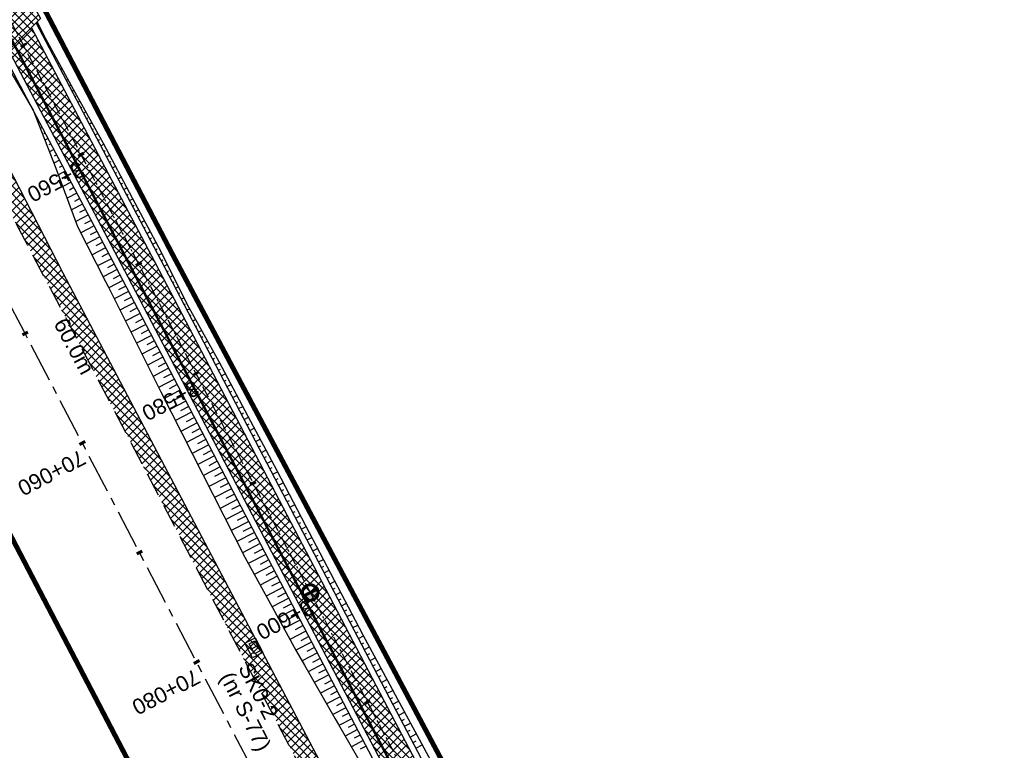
# Model space of a CAD drawing. Header units: metres. Extents: x 7529682 to 7533711, y 5721186 to 5727842.
# Tile 19 of 112: x 7531370 to 7531450, y 5724606 to 5724665. Entities that reach past the tile are written whole.
import ezdxf

# ---------------------------------------------------------------- set-up
doc = ezdxf.new("R2010")
doc.units = ezdxf.units.M
for name, pattern in [('817-dzialki-09-05-04$0$HIDDEN', [0.375, 0.25, -0.125]), ('CENTER', [50.8, 31.75, -6.35, 6.35, -6.35]), ('HIDDEN', [9.525, 6.35, -3.175])]:
    doc.linetypes.add(name, pattern=pattern)
for name, color, linetype in [('C-DROGI-SYTUACJA-ETYKIETY', 7, 'Continuous'), ('D-hatch-pobocza', 131, 'Continuous'), ('D-hatch-zjazdy-BA', 244, 'Continuous'), ('D-pobocza', 7, 'Continuous'), ('D-skarpa', 7, 'Continuous'), ('D-skarpa-kreskowanie', 7, 'Continuous')]:
    doc.layers.add(name, color=color, linetype=linetype)
doc.layers.add('D-hatch-ciag-pieszo-rowerowy', color=7, linetype='Continuous', lineweight=13, true_color=0xff9f80)
doc.layers.add('D-LR-etap-III', color=7, linetype='817-dzialki-09-05-04$0$HIDDEN', lineweight=50, true_color=0xff1aff)
for name, color, linetype, lineweight in [('D-krawędzie', 7, 'Continuous', 30), ('D-obrzeża', 7, 'Continuous', 30), ('D-oś', 10, 'CENTER', 30), ('D-zjazdy', 7, 'Continuous', 30), ('Sieci-T-kanal technologiczny', 4, 'kt kanał technologiczny', 30)]:
    doc.layers.add(name, color=color, linetype=linetype, lineweight=lineweight)
for name, color, linetype, true_color in [('D-opis-KT-dlugosci', 7, 'Continuous', 0xff8000), ('D-opis-KT-studnie', 7, 'Continuous', 0xff8000), ('poprzeczki', 7, 'Continuous', 0x0000c7)]:
    doc.layers.add(name, color=color, linetype=linetype, true_color=true_color)
doc.styles.add('ARIAL', font='arial.ttf', dxfattribs={"height": 1})
doc.styles.get("Standard").update_dxf_attribs({"font": 'arial.ttf'})
doc.linetypes.add('kt kanał technologiczny', pattern='A,1,-0.8,["kt",Standard,S=0.5,R=0,X=-0.7,Y=-0.15],-0.3', length=2.1)
pattern_1 = [(45, (0.88535, 0.46493), (-0.33675960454, 0.33675960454), []), (135, (0.88535, 0.46493), (-0.33675960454, -0.33675960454), [])]

# ---------------------------------------------------------------- blocks, each defined once
blk = doc.blocks.new('AeccTickLine')
at = {"color": 0, "linetype": 'ByBlock', "lineweight": -2}
blk.add_line((0, 1), (0, -1), dxfattribs=at)
blk = doc.blocks.new('kilometraz')
at = {"linetype": 'ByBlock', "lineweight": -2}
blk.add_hatch(color=0, dxfattribs=at).paths.add_polyline_path([(0, -0.28125, 0.41421356), (0.28125, 0, 0.41421356), (0, 0.28125)])
at = {"color": 0, "linetype": 'ByBlock', "lineweight": -2}
blk.add_line((0, 0.28125), (0, -0.28125), dxfattribs=at)
blk.add_circle((0, 0), 0.28125, dxfattribs=at)
blk = doc.blocks.new('SKR2')
at = {"layer": 'Sieci-T-kanal technologiczny', "color": 2, "lineweight": 25}
for points in [[(0.028, -0.188), (0.958, -1.153), (0.282, -1.805), (-0.648, -0.84)], [(-0.038, -0.537), (0.607, -1.206), (0.233, -1.567), (-0.412, -0.898)]]:
    blk.add_lwpolyline(points, close=True, dxfattribs=at)
blk.add_lwpolyline([(-0.09, -1.232), (0.285, -0.872)], dxfattribs=at)

msp = doc.modelspace()

# ---------------------------------------------------------------- hatches: boundary and pattern name
at = {"layer": 'D-hatch-ciag-pieszo-rowerowy'}
h = msp.add_hatch(dxfattribs=at)
h.set_pattern_fill('ANSI37', color=256, scale=0.15, style=0)
h.set_pattern_definition(pattern_1)
h.paths.add_polyline_path([(7531426.003, 5724559.81), (7531399.692, 5724609.942), (7531381.172, 5724645.403), (7531371.149, 5724664.426), (7531369.294, 5724662.583), (7531378.958, 5724644.242), (7531397.477, 5724608.783), (7531423.79, 5724558.646), (7531445.036, 5724518.378), (7531473.71, 5724463.87), (7531482.589, 5724446.952), (7531484.87, 5724447.986), (7531475.922, 5724465.034), (7531447.248, 5724519.543)])
at = {"layer": 'D-hatch-pobocza'}
h = msp.add_hatch(dxfattribs=at)
h.set_pattern_fill('ANSI37', color=256, scale=0.15, style=0)
h.set_pattern_definition([(45, (0, 0), (-0.33675960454, 0.33675960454), []), (135, (0, 0), (-0.33675960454, -0.33675960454), [])])
h.paths.add_polyline_path([(7531410.67, 5724574.2), (7531398.06, 5724598.28), (7531373.71, 5724644.55), (7531366.184, 5724659.134), (7531365.969, 5724658.886), (7531365.498, 5724656.917), (7531373.645, 5724641.454), (7531392.162, 5724605.999), (7531418.48, 5724555.853), (7531439.727, 5724515.582), (7531476.36, 5724446.19), (7531478.829, 5724445.626), (7531467.27, 5724466.87), (7531457.65, 5724485.09), (7531437.94, 5724521.98), (7531423.89, 5724548.61)])
at = {"layer": 'D-hatch-zjazdy-BA'}
h = msp.add_hatch(dxfattribs=at)
h.set_pattern_fill('ANSI37', color=256, scale=0.15, style=0)
h.set_pattern_definition(pattern_1)
h.paths.add_polyline_path([(7531369.294, 5724662.583), (7531371.881, 5724665.153), (7531370.201, 5724668.22), (7531367.377, 5724666.221)])

# ---------------------------------------------------------------- linework, layer by layer
at = {"layer": 'D-krawędzie', "linetype": 'HIDDEN', "ltscale": 0.3, "flags": 128}
msp.add_lwpolyline([(7530572.01, 5726166.06), (7530599.74, 5726113.52), (7530641.555, 5726032.008), (7530660.961, 5725995.07), (7530689.128, 5725941.54), (7530707.336, 5725907.032), (7530725.256, 5725873.093), (7530743.97, 5725837.654), (7530770.527, 5725787.119), (7530787.864, 5725754.267), (7530809.898, 5725712.542), (7530824.739, 5725684.389), (7530840.856, 5725653.693), (7530860.675, 5725616.154), (7530865.283, 5725607.394), (7530878.05, 5725583.08), (7530918.172, 5725507.178), (7530950.163, 5725446.305), (7530993.419, 5725364.265), (7531022.766, 5725308.719), (7531053.81, 5725249.872), (7531081.166, 5725197.875), (7531103.902, 5725154.541), (7531128.123, 5725108.448), (7531149.3, 5725068.25), (7531167.38, 5725033.767), (7531197.165, 5724976.988), (7531228.151, 5724918.034), (7531253.153, 5724870.491), (7531286.796, 5724806.654), (7531306.74, 5724768.665), (7531335.094, 5724714.652), (7531357.319, 5724672.439), (7531373.645, 5724641.454), (7531392.162, 5724605.999), (7531418.48, 5724555.853), (7531439.727, 5724515.582), (7531476.36, 5724446.19), (7531491.8, 5724416.76), (7531531.9, 5724339.933), (7531557.227, 5724291.659), (7531569.852, 5724267.577), (7531591.376, 5724226.548), (7531610.004, 5724191.103), (7531616.883, 5724177.999), (7531629.985, 5724153.025), (7531641.007, 5724132.022), (7531664.906, 5724087.617), (7531677.644, 5724064.786), (7531683.112, 5724054.988), (7531686.753, 5724048.18), (7531695.448, 5724031.697), (7531703.749, 5724015.917), (7531709.214, 5724005.514), (7531719.389, 5723986.147), (7531726.295, 5723973), (7531732.741, 5723960.736), (7531735.13, 5723956.19)], dxfattribs=at)
at = {"layer": 'D-LR-etap-III', "ltscale": 10, "flags": 128}
msp.add_lwpolyline([(7531750.474, 5723895.103, 0.4, 0.4, 0), (7531750.505, 5723895.13, 0.4, 0.4, 0), (7531682.71, 5724022.92, 0.4, 0.4, 0), (7531619.177, 5724147.204, 0.4, 0.4, 0), (7531592.309, 5724198.489, 0.4, 0.4, 0), (7531553.264, 5724272.919, 0.4, 0.4, 0), (7531504.02, 5724366.79, 0.4, 0.4, 0), (7531482.09, 5724407.62, 0.4, 0.4, 0), (7531412.35, 5724541.183, 0.4, 0.4, 0), (7531388.464, 5724586.93, 0.4, 0.4, 0), (7531345.12, 5724669.94, 0.4, 0.4, 0), (7531127.66, 5725081.67, 0.4, 0.4, 0), (7531059.253, 5725211.041, 0.4, 0.4, 0), (7531008.007, 5725307.954, 0.4, 0.4, 0), (7530964.182, 5725390.836, 0.4, 0.4, 0), (7530914.557, 5725484.684, 0.4, 0.4, 0), (7530865.243, 5725577.494, 0.4, 0.4, 0), (7530840.085, 5725624.059, 0.4, 0.4, 0), (7530802.56, 5725694.925, 0.4, 0.4, 0), (7530755.54, 5725787.51, 0.4, 0.4, 0), (7530708.718, 5725876.303, 0.4, 0.4, 0), (7530695.12, 5725902.09, 0.4, 0.4, 0), (7530642.914, 5726001.078, 0.4, 0.4, 0), (7530634.935, 5726016.147, 0.4, 0.4, 0), (7530610.82, 5726061.93, 0.4, 0.4, 0), (7530610.82, 5726061.93, 0.4, 0.4, 0), (7530607.21, 5726063.51, 0.4, 0.4, 0), (7530597.42, 5726080.68, 0.4, 0.4, 0), (7530591.16, 5726088.44, 0.4, 0.4, 0), (7530581.28, 5726107.21, 0.4, 0.4, 0), (7530571.29, 5726130.56, 0.4, 0.4, 0), (7530549.555, 5726171.527, 0.4, 0.4, 0), (7530531.014, 5726206.474, 0.4, 0.4, 0), (7530516.461, 5726236.017, 0.4, 0.4, 0), (7530500.799, 5726266.141, 0.4, 0.4, 0), (7530491.35, 5726283.94, 0.4, 0.4, 0), (7530482.4, 5726303.41, 0.4, 0.4, 0), (7530482.4, 5726303.41, 0.4, 0.4, 0), (7530450.41, 5726357.28, 0.4, 0.4, 0), (7530397.759, 5726458.5, 0.4, 0.4, 0), (7530334.708, 5726583.665, 0.4, 0.4, 0), (7530303.939, 5726645.168, 0.4, 0.4, 0), (7530300.51, 5726651.778, 0.4, 0.4, 0), (7530289.214, 5726671.967, 0.4, 0.4, 0), (7530281.54, 5726685.57, 0.4, 0.4, 0), (7530261.371, 5726724.163, 0.4, 0.4, 0), (7530254.03, 5726738.21, 0.4, 0.4, 0), (7530197.22, 5726845.06, 0.4, 0.4, 0), (7530194.71, 5726849.15, 0.4, 0.4, 0), (7530195.92, 5726850.75, 0.4, 0.4, 0), (7530170.547, 5726892.961, 0.4, 0.4, 0), (7530143.175, 5726945.066, 0.4, 0.4, 0), (7530105.06, 5727018.32, 0.4, 0.4, 0), (7530100.06, 5727027.16, 0.4, 0.4, 0), (7530062.319, 5727099.625, 0.4, 0.4, 0), (7530015.379, 5727189.42, 0.4, 0.4, 0), (7529983.208, 5727250.207, 0.4, 0.4, 0), (7529953.284, 5727306.747, 0.4, 0.4, 0), (7529900.671, 5727406.159, 0.4, 0.4, 0), (7529890.63, 5727425.131, 0.4, 0.4, 0), (7529875.155, 5727454.426, 0.4, 0.4, 0), (7529857.56, 5727487.787, 0.4, 0.4, 0), (7529835.194, 5727530.193, 0.4, 0.4, 0), (7529811.741, 5727574.662, 0.4, 0.4, 0), (7529792.102, 5727611.923, 0.4, 0.4, 0), (7529768.066, 5727657.47, 0.4, 0.4, 0), (7529755.211, 5727682.131, 0.4, 0.4, 0), (7529753.31, 5727681.13, 0.4, 0.4, 0), (7529739.21, 5727707.77, 0.4, 0.4, 0), (7529735.395, 5727711.252, 0.4, 0.4, 0), (7529725.42, 5727730.2, 0.4, 0.4, 0), (7529723.55, 5727729.88, 0.4, 0.4, 0), (7529695.567, 5727782.932, 0.4, 0.4, 0), (7529717.68, 5727794.024, 0.4, 0.4, 0), (7529736.275, 5727758.647, 0.4, 0.4, 0), (7529736.275, 5727758.647, 0.4, 0.4, 0), (7529744.511, 5727750.406, 0.4, 0.4, 0), (7529744.511, 5727750.406, 0.4, 0.4, 0), (7529750.283, 5727738.55, 0.4, 0.4, 0), (7529777.109, 5727687.569, 0.4, 0.4, 0), (7529796.515, 5727651.33, 0.4, 0.4, 0), (7529814.938, 5727616.793, 0.4, 0.4, 0), (7529839.007, 5727572.304, 0.4, 0.4, 0), (7529860.618, 5727532.509, 0.4, 0.4, 0), (7529882.349, 5727491.504, 0.4, 0.4, 0), (7529904.865, 5727449.096, 0.4, 0.4, 0), (7529920.747, 5727418.885, 0.4, 0.4, 0), (7529946.677, 5727368.547, 0.4, 0.4, 0), (7529972.025, 5727320.573, 0.4, 0.4, 0), (7529987.74, 5727290.153, 0.4, 0.4, 0), (7529996.497, 5727273.662, 0.4, 0.4, 0), (7530017.541, 5727234.203, 0.4, 0.4, 0), (7530033.054, 5727204.864, 0.4, 0.4, 0), (7530051.623, 5727170.223, 0.4, 0.4, 0), (7530069.277, 5727137.016, 0.4, 0.4, 0), (7530089.385, 5727097.534, 0.4, 0.4, 0), (7530109.713, 5727060.747, 0.4, 0.4, 0), (7530136.77, 5727011.64, 0.4, 0.4, 0), (7530162.447, 5726962.744, 0.4, 0.4, 0), (7530187.674, 5726916.992, 0.4, 0.4, 0), (7530207.821, 5726879.335, 0.4, 0.4, 0), (7530230.626, 5726834.519, 0.4, 0.4, 0), (7530262.288, 5726776.618, 0.4, 0.4, 0), (7530277.51, 5726760.213, 0.4, 0.4, 0), (7530286.037, 5726744.107, 0.4, 0.4, 0), (7530288.097, 5726735.884, 0.4, 0.4, 0), (7530290.394, 5726725.047, 0.4, 0.4, 0), (7530296.177, 5726713.583, 0.4, 0.4, 0), (7530302.726, 5726701.182, 0.4, 0.4, 0), (7530325.685, 5726657.466, 0.4, 0.4, 0), (7530343.244, 5726623.649, 0.4, 0.4, 0), (7530360.23, 5726591.747, 0.4, 0.4, 0), (7530383.209, 5726548.059, 0.4, 0.4, 0), (7530406.018, 5726503.606, 0.4, 0.4, 0), (7530427.465, 5726462.62, 0.4, 0.4, 0), (7530447.928, 5726424.388, 0.4, 0.4, 0), (7530471.127, 5726379.921, 0.4, 0.4, 0), (7530490.501, 5726343.033, 0.4, 0.4, 0), (7530509.499, 5726306.733, 0.4, 0.4, 0), (7530529.89, 5726267.244, 0.4, 0.4, 0), (7530543.852, 5726238.99, 0.4, 0.4, 0), (7530554.809, 5726218.944, 0.4, 0.4, 0), (7530559.027, 5726212.223, 0.4, 0.4, 0), (7530563.061, 5726206.41, 0.4, 0.4, 0), (7530566.934, 5726200.464, 0.4, 0.4, 0), (7530569.771, 5726194.902, 0.4, 0.4, 0), (7530571.473, 5726191.282, 0.4, 0.4, 0), (7530572.839, 5726188.025, 0.4, 0.4, 0), (7530575.295, 5726182.035, 0.4, 0.4, 0), (7530579.737, 5726173.306, 0.4, 0.4, 0), (7530583.3, 5726167.41, 0.4, 0.4, 0), (7530593.4, 5726163.33, 0.4, 0.4, 0), (7530598.618, 5726155.264, 0.4, 0.4, 0), (7530608.258, 5726140.497, 0.4, 0.4, 0), (7530603.27, 5726136.83, 0.4, 0.4, 0), (7530606.53, 5726131.84, 0.4, 0.4, 0), (7530604.239, 5726124.217, 0.4, 0.4, 0), (7530605.847, 5726121.63, 0.4, 0.4, 0), (7530608.972, 5726116.164, 0.4, 0.4, 0), (7530618.114, 5726097.791, 0.4, 0.4, 0), (7530651.213, 5726034.96, 0.4, 0.4, 0), (7530670.244, 5725998.611, 0.4, 0.4, 0), (7530698.075, 5725945.953, 0.4, 0.4, 0), (7530716.506, 5725911.305, 0.4, 0.4, 0), (7530735.223, 5725875.667, 0.4, 0.4, 0), (7530752.504, 5725842.155, 0.4, 0.4, 0), (7530778.311, 5725793.501, 0.4, 0.4, 0), (7530797.5, 5725756.382, 0.4, 0.4, 0), (7530812.519, 5725728.289, 0.4, 0.4, 0), (7530820.039, 5725713.16, 0.4, 0.4, 0), (7530822.422, 5725710.194, 0.4, 0.4, 0), (7530833.155, 5725688.801, 0.4, 0.4, 0), (7530849.629, 5725656.159, 0.4, 0.4, 0), (7530867.983, 5725621.964, 0.4, 0.4, 0), (7530872.63, 5725612.888, 0.4, 0.4, 0), (7530880.354, 5725597.595, 0.4, 0.4, 0), (7530883.839, 5725593.389, 0.4, 0.4, 0), (7530891.782, 5725587.763, 0.4, 0.4, 0), (7530895.039, 5725584.281, 0.4, 0.4, 0), (7530897.034, 5725580.941, 0.4, 0.4, 0), (7530900.952, 5725579.946, 0.4, 0.4, 0), (7530904.81, 5725571.977, 0.4, 0.4, 0), (7530903.682, 5725568.566, 0.4, 0.4, 0), (7530908.901, 5725558.845, 0.4, 0.4, 0), (7530910.252, 5725545.672, 0.4, 0.4, 0), (7530912.873, 5725538.646, 0.4, 0.4, 0), (7530945.278, 5725478.464, 0.4, 0.4, 0), (7530959.692, 5725450.246, 0.4, 0.4, 0), (7531002.827, 5725368.192, 0.4, 0.4, 0), (7531044.704, 5725290.314, 0.4, 0.4, 0), (7531064.099, 5725253.213, 0.4, 0.4, 0), (7531083.01, 5725216.678, 0.4, 0.4, 0), (7531113.013, 5725158.466, 0.4, 0.4, 0), (7531137.364, 5725113.071, 0.4, 0.4, 0), (7531150.831, 5725086.712, 0.4, 0.4, 0), (7531159.746, 5725076.641, 0.4, 0.4, 0), (7531166.31, 5725074.58, 0.4, 0.4, 0), (7531172.29, 5725062.58, 0.4, 0.4, 0), (7531170.59, 5725055.606, 0.4, 0.4, 0), (7531173.733, 5725044.081, 0.4, 0.4, 0), (7531215.342, 5724964.86, 0.4, 0.4, 0), (7531238.054, 5724921.685, 0.4, 0.4, 0), (7531262.39, 5724875.283, 0.4, 0.4, 0), (7531295.587, 5724811.266, 0.4, 0.4, 0), (7531348.488, 5724712.363, 0.4, 0.4, 0), (7531363.741, 5724682.684, 0.4, 0.4, 0), (7531366.987, 5724675.865, 0.4, 0.4, 0), (7531382.541, 5724646.111, 0.4, 0.4, 0), (7531401.299, 5724610.875, 0.4, 0.4, 0), (7531428.965, 5724558.862, 0.4, 0.4, 0), (7531449.111, 5724520.398, 0.4, 0.4, 0), (7531477.293, 5724465.831, 0.4, 0.4, 0), (7531500.996, 5724421.113, 0.4, 0.4, 0), (7531512.122, 5724400.549, 0.4, 0.4, 0), (7531513.782, 5724396.757, 0.4, 0.4, 0), (7531526.32, 5724379.39, 0.4, 0.4, 0), (7531566.784, 5724302.736, 0.4, 0.4, 0), (7531612.277, 5724225.61, 0.4, 0.4, 0), (7531620.493, 5724210.548, 0.4, 0.4, 0), (7531631.578, 5724196.258, 0.4, 0.4, 0), (7531653.484, 5724152.434, 0.4, 0.4, 0), (7531661.151, 5724128.494, 0.4, 0.4, 0), (7531673.881, 5724101.186, 0.4, 0.4, 0), (7531684.691, 5724081.184, 0.4, 0.4, 0), (7531699.212, 5724051.17, 0.4, 0.4, 0), (7531704.034, 5724040.584, 0.4, 0.4, 0), (7531704.034, 5724040.584, 0.4, 0.4, 0), (7531703.913, 5724037.17, 0.4, 0.4, 0), (7531736.42, 5723969.232, 0.4, 0.4, 0), (7531738.285, 5723967.699, 0.4, 0.4, 0), (7531742.181, 5723962.346, 0.4, 0.4, 0), (7531744.286, 5723958.616, 0.4, 0.4, 0), (7531755.393, 5723944.193, 0.4, 0.4, 0), (7531758.69, 5723936.76, 0.4, 0.4, 0), (7531780.08, 5723929.25, 0.4, 0.4, 0), (7531792.612, 5723906.338, 0.4, 0.4, 0), (7531792.612, 5723906.338, 0.4, 0.4, 0), (7531756.962, 5723883.055, 0.4, 0.4, 0), (7531750.46, 5723895.13, 0.4, 0.4, 0), (7531750.46, 5723895.13, 0, 0, 0)], format="xyseb", dxfattribs=at)
at = {"layer": 'D-obrzeża'}
msp.add_lwpolyline([(7531162.547, 5725061.318), (7531165.882, 5725054.959, -0.068574), (7531167.27, 5725051.106), (7531167.915, 5725048.068, 0.068789), (7531170.704, 5725040.34), (7531202.515, 5724979.795), (7531233.696, 5724920.95), (7531258.824, 5724873.473), (7531292.225, 5724809.507), (7531312.052, 5724771.454), (7531340.423, 5724719.339, -0.00902), (7531345.426, 5724709.741), (7531362.629, 5724675.233), (7531378.958, 5724644.242), (7531397.477, 5724608.783), (7531423.79, 5724558.646), (7531445.036, 5724518.378), (7531473.71, 5724463.87), (7531497.095, 5724419.316), (7531505.905, 5724402.511, -0.033171), (7531508.586, 5724396.451), (7531511.248, 5724389.164)], format="xyb", dxfattribs=at)
msp.add_lwpolyline([(7531484.87, 5724447.986), (7531475.922, 5724465.034), (7531447.248, 5724519.543), (7531426.003, 5724559.81), (7531399.692, 5724609.942), (7531381.172, 5724645.403), (7531371.149, 5724664.426)], dxfattribs=at)
at = {"layer": 'D-oś', "ltscale": 0.03}
msp.add_lwpolyline([(7531156.869, 5725074.83), (7531166.993, 5725055.55, -0.068732), (7531168.479, 5725051.432), (7531169.1, 5725048.503, 0.068783), (7531171.89, 5725040.776), (7531203.621, 5724980.378), (7531234.8, 5724921.535), (7531259.931, 5724874.055), (7531293.333, 5724810.086), (7531313.16, 5724772.033), (7531341.529, 5724719.923, -0.009023), (7531346.533, 5724710.322), (7531363.735, 5724675.815), (7531380.065, 5724644.823), (7531398.584, 5724609.363), (7531424.897, 5724559.228), (7531446.142, 5724518.961), (7531474.816, 5724464.452), (7531498.201, 5724419.897)], format="xyb", dxfattribs=at)
at = {"layer": 'D-oś', "ltscale": 0.1}
msp.add_lwpolyline([(7531488.683, 5724414.901), (7531465.302, 5724459.448), (7531436.63, 5724513.951), (7531415.383, 5724554.223), (7531389.061, 5724604.375), (7531370.545, 5724639.828), (7531354.222, 5724670.808), (7531331.996, 5724713.024), (7531303.641, 5724767.038), (7531283.699, 5724805.024), (7531250.055, 5724868.862), (7531225.053, 5724916.406), (7531194.065, 5724975.362), (7531164.28, 5725032.142), (7531146.202, 5725066.622)], dxfattribs=at)
at = {"layer": 'D-pobocza'}
for points in [[(7531485.326, 5724448.193), (7531476.365, 5724465.266), (7531447.69, 5724519.776), (7531426.445, 5724560.043), (7531400.135, 5724610.174), (7531381.615, 5724645.636), (7531371.52, 5724664.794)], [(7531369.222, 5724661.648), (7531378.515, 5724644.01), (7531397.034, 5724608.551), (7531423.348, 5724558.413), (7531444.594, 5724518.145), (7531473.267, 5724463.637), (7531482.133, 5724446.746)], [(7531478.829, 5724445.626), (7531467.27, 5724466.87), (7531457.65, 5724485.09), (7531437.94, 5724521.98), (7531423.89, 5724548.61), (7531410.67, 5724574.2), (7531398.06, 5724598.28), (7531373.71, 5724644.55), (7531366.184, 5724659.134)]]:
    msp.add_lwpolyline(points, dxfattribs=at)
at = {"layer": 'D-skarpa', "linetype": 'Continuous'}
for points in [[(7531371.604, 5724664.878), (7531372.131, 5724663.834), (7531374.525, 5724659.444), (7531376.96, 5724655.075), (7531379.292, 5724650.653), (7531381.638, 5724646.237), (7531381.871, 5724645.774), (7531383.877, 5724641.757), (7531386.306, 5724637.385), (7531388.668, 5724632.977), (7531391.012, 5724628.561), (7531393.326, 5724624.129), (7531395.658, 5724619.706), (7531397.358, 5724616.464), (7531397.975, 5724615.275), (7531400.338, 5724610.868), (7531400.586, 5724610.408), (7531402.713, 5724606.473), (7531409.837, 5724593.271)], [(7531368.751, 5724662.044), (7531371.277, 5724657.732), (7531373.117, 5724653.05), (7531374.88, 5724648.328), (7531377.146, 5724643.87), (7531377.378, 5724643.407), (7531379.373, 5724639.405), (7531381.621, 5724634.938), (7531388.414, 5724621.563), (7531390.816, 5724617.177), (7531392.586, 5724613.972), (7531393.249, 5724612.807), (7531395.735, 5724608.464), (7531395.995, 5724608.01), (7531398.251, 5724604.131), (7531400.767, 5724599.805), (7531403.198, 5724595.434), (7531412.737, 5724577.853), (7531415.022, 5724573.406), (7531422.697, 5724558.074), (7531423.974, 5724555.51), (7531426.2, 5724551.032)]]:
    msp.add_lwpolyline(points, dxfattribs=at)
at = {"layer": 'D-skarpa-kreskowanie', "linetype": 'Continuous'}
for p, q in [((7531371.868, 5724664.133, 109.055), (7531371.912, 5724664.156, 109.022)), ((7531372.101, 5724663.691, 109.056), (7531372.185, 5724663.735, 108.993)), ((7531372.334, 5724663.249, 109.057), (7531372.38, 5724663.272, 109.023)), ((7531372.567, 5724662.806, 109.058), (7531372.664, 5724662.857, 108.985)), ((7531372.801, 5724662.364, 109.059), (7531372.852, 5724662.391, 109.02)), ((7531373.034, 5724661.921, 109.06), (7531373.143, 5724661.979, 108.978)), ((7531373.267, 5724661.479, 109.061), (7531373.324, 5724661.51, 109.017)), ((7531373.5, 5724661.037, 109.062), (7531373.622, 5724661.101, 108.97)), ((7531373.733, 5724660.594, 109.063), (7531373.797, 5724660.628, 109.014)), ((7531373.966, 5724660.152, 109.064), (7531374.1, 5724660.223, 108.962)), ((7531370.31, 5724659.383, 108.994), (7531370.351, 5724659.405, 108.963)), ((7531374.199, 5724659.71, 109.064), (7531374.269, 5724659.747, 109.011)), ((7531374.432, 5724659.267, 109.065), (7531374.58, 5724659.345, 108.954)), ((7531370.563, 5724658.951, 108.98), (7531370.625, 5724658.984, 108.933)), ((7531370.816, 5724658.519, 108.966), (7531370.837, 5724658.531, 108.95)), ((7531374.665, 5724658.825, 109.066), (7531374.744, 5724658.867, 109.007)), ((7531374.898, 5724658.383, 109.067), (7531375.067, 5724658.472, 108.94)), ((7531371.069, 5724658.087, 108.952), (7531371.091, 5724658.099, 108.934)), ((7531371.324, 5724657.657, 108.935), (7531371.317, 5724657.653, 108.934)), ((7531375.131, 5724657.94, 109.068), (7531375.221, 5724657.988, 109.001)), ((7531375.364, 5724657.498, 109.069), (7531375.554, 5724657.598, 108.926)), ((7531371.557, 5724657.215, 108.936), (7531371.493, 5724657.181, 108.897)), ((7531375.597, 5724657.056, 109.07), (7531375.698, 5724657.108, 108.995)), ((7531371.791, 5724656.772, 108.937), (7531371.734, 5724656.743, 108.898)), ((7531372.024, 5724656.33, 108.938), (7531371.861, 5724656.245, 108.823)), ((7531375.831, 5724656.613, 109.071), (7531376.041, 5724656.724, 108.912)), ((7531376.064, 5724656.171, 109.072), (7531376.174, 5724656.229, 108.989)), ((7531372.257, 5724655.888, 108.939), (7531372.151, 5724655.832, 108.862)), ((7531372.49, 5724655.445, 108.94), (7531372.229, 5724655.308, 108.749)), ((7531376.297, 5724655.729, 109.073), (7531376.528, 5724655.851, 108.898)), ((7531376.53, 5724655.286, 109.074), (7531376.651, 5724655.35, 108.983)), ((7531372.723, 5724655.003, 108.941), (7531372.568, 5724654.921, 108.826)), ((7531372.956, 5724654.561, 108.942), (7531372.597, 5724654.372, 108.675)), ((7531376.763, 5724654.844, 109.075), (7531377.013, 5724654.976, 108.886)), ((7531376.996, 5724654.401, 109.076), (7531377.121, 5724654.467, 108.981)), ((7531373.422, 5724653.676, 108.944), (7531372.966, 5724653.435, 108.601)), ((7531373.189, 5724654.118, 108.943), (7531372.985, 5724654.011, 108.79)), ((7531377.229, 5724653.959, 109.077), (7531377.479, 5724654.091, 108.888)), ((7531373.655, 5724653.234, 108.945), (7531373.402, 5724653.1, 108.754)), ((7531377.462, 5724653.517, 109.078), (7531377.587, 5724653.583, 108.983)), ((7531377.695, 5724653.074, 109.079), (7531377.946, 5724653.206, 108.89)), ((7531373.888, 5724652.791, 108.946), (7531373.324, 5724652.494, 108.521)), ((7531374.121, 5724652.349, 108.947), (7531373.811, 5724652.185, 108.713)), ((7531377.928, 5724652.632, 109.08), (7531378.054, 5724652.698, 108.985)), ((7531378.161, 5724652.19, 109.08), (7531378.412, 5724652.322, 108.891)), ((7531374.354, 5724651.907, 108.948), (7531373.677, 5724651.55, 108.437)), ((7531374.587, 5724651.464, 108.949), (7531374.22, 5724651.271, 108.672)), ((7531378.394, 5724651.747, 109.081), (7531378.52, 5724651.814, 108.987)), ((7531378.627, 5724651.305, 109.082), (7531378.879, 5724651.437, 108.893)), ((7531374.821, 5724651.022, 108.95), (7531374.03, 5724650.605, 108.353)), ((7531375.054, 5724650.579, 108.95), (7531374.63, 5724650.356, 108.631)), ((7531378.861, 5724650.863, 109.083), (7531378.986, 5724650.929, 108.989)), ((7531379.094, 5724650.42, 109.084), (7531379.345, 5724650.553, 108.895)), ((7531375.287, 5724650.137, 108.951), (7531374.382, 5724649.66, 108.27)), ((7531375.52, 5724649.695, 108.952), (7531375.039, 5724649.441, 108.59)), ((7531379.327, 5724649.978, 109.085), (7531379.453, 5724650.045, 108.99)), ((7531379.56, 5724649.536, 109.086), (7531379.814, 5724649.67, 108.894)), ((7531375.753, 5724649.252, 108.953), (7531374.735, 5724648.716, 108.186)), ((7531379.793, 5724649.093, 109.087), (7531379.921, 5724649.161, 108.991)), ((7531376.219, 5724648.368, 108.955), (7531375.147, 5724647.803, 108.147)), ((7531375.986, 5724648.81, 108.954), (7531375.453, 5724648.529, 108.553)), ((7531380.026, 5724648.651, 109.088), (7531380.284, 5724648.787, 108.894)), ((7531380.259, 5724648.209, 109.089), (7531380.389, 5724648.277, 108.991)), ((7531376.685, 5724647.483, 108.957), (7531375.6, 5724646.911, 108.139)), ((7531376.452, 5724647.925, 108.956), (7531375.913, 5724647.641, 108.55)), ((7531380.492, 5724647.766, 109.09), (7531380.753, 5724647.903, 108.894)), ((7531380.725, 5724647.324, 109.091), (7531380.856, 5724647.393, 108.992)), ((7531377.151, 5724646.598, 108.959), (7531376.053, 5724646.02, 108.131)), ((7531376.918, 5724647.041, 108.958), (7531376.372, 5724646.753, 108.547)), ((7531380.958, 5724646.881, 109.092), (7531381.222, 5724647.02, 108.893)), ((7531381.191, 5724646.439, 109.093), (7531381.324, 5724646.509, 108.993)), ((7531377.617, 5724645.714, 108.961), (7531376.506, 5724645.128, 108.123)), ((7531377.384, 5724646.156, 108.96), (7531376.832, 5724645.865, 108.544)), ((7531381.424, 5724645.997, 109.094), (7531381.689, 5724646.136, 108.895)), ((7531378.084, 5724644.829, 108.963), (7531376.96, 5724644.237, 108.116)), ((7531377.851, 5724645.271, 108.962), (7531377.292, 5724644.977, 108.541)), ((7531381.657, 5724645.554, 109.095), (7531381.786, 5724645.621, 108.998)), ((7531381.889, 5724645.111, 109.096), (7531382.137, 5724645.241, 108.909)), ((7531378.317, 5724644.387, 108.964), (7531377.751, 5724644.089, 108.537)), ((7531382.12, 5724644.668, 109.096), (7531382.24, 5724644.731, 109.006)), ((7531382.352, 5724644.225, 109.097), (7531382.584, 5724644.346, 108.922)), ((7531378.55, 5724643.944, 108.965), (7531377.408, 5724643.348, 108.106)), ((7531378.781, 5724643.501, 108.966), (7531378.206, 5724643.2, 108.533)), ((7531382.583, 5724643.781, 109.098), (7531382.695, 5724643.84, 109.014)), ((7531382.814, 5724643.338, 109.099), (7531383.031, 5724643.451, 108.936)), ((7531379.012, 5724643.058, 108.966), (7531377.854, 5724642.453, 108.095)), ((7531379.244, 5724642.614, 108.967), (7531378.66, 5724642.31, 108.528)), ((7531383.046, 5724642.895, 109.1), (7531383.15, 5724642.95, 109.022)), ((7531383.277, 5724642.452, 109.101), (7531383.478, 5724642.557, 108.95)), ((7531379.475, 5724642.171, 108.968), (7531378.3, 5724641.557, 108.084)), ((7531379.707, 5724641.728, 108.969), (7531379.115, 5724641.419, 108.524)), ((7531383.509, 5724642.009, 109.102), (7531383.605, 5724642.059, 109.03)), ((7531383.74, 5724641.565, 109.103), (7531383.929, 5724641.664, 108.961)), ((7531379.938, 5724641.285, 108.97), (7531378.746, 5724640.662, 108.073)), ((7531380.17, 5724640.842, 108.971), (7531379.569, 5724640.528, 108.52)), ((7531383.972, 5724641.122, 109.104), (7531384.072, 5724641.175, 109.029)), ((7531380.401, 5724640.398, 108.972), (7531379.192, 5724639.767, 108.063)), ((7531384.203, 5724640.679, 109.105), (7531384.415, 5724640.79, 108.946)), ((7531384.435, 5724640.236, 109.106), (7531384.546, 5724640.294, 109.022)), ((7531380.864, 5724639.512, 108.974), (7531379.64, 5724638.873, 108.053)), ((7531380.633, 5724639.955, 108.973), (7531380.024, 5724639.637, 108.515)), ((7531384.666, 5724639.793, 109.107), (7531384.901, 5724639.915, 108.931)), ((7531384.898, 5724639.349, 109.108), (7531385.021, 5724639.414, 109.015)), ((7531381.327, 5724638.626, 108.976), (7531380.09, 5724637.98, 108.045)), ((7531381.096, 5724639.069, 108.975), (7531380.48, 5724638.748, 108.512)), ((7531385.129, 5724638.906, 109.109), (7531385.386, 5724639.041, 108.915)), ((7531385.361, 5724638.463, 109.11), (7531385.495, 5724638.533, 109.009)), ((7531381.79, 5724637.739, 108.978), (7531380.54, 5724637.086, 108.037)), ((7531381.559, 5724638.182, 108.977), (7531380.937, 5724637.858, 108.509)), ((7531385.592, 5724638.02, 109.111), (7531385.872, 5724638.166, 108.9)), ((7531382.021, 5724637.296, 108.979), (7531381.393, 5724636.968, 108.506)), ((7531385.824, 5724637.577, 109.112), (7531385.969, 5724637.653, 109.002)), ((7531386.055, 5724637.133, 109.112), (7531386.357, 5724637.291, 108.886)), ((7531382.253, 5724636.853, 108.98), (7531380.989, 5724636.193, 108.029)), ((7531382.484, 5724636.41, 108.981), (7531381.849, 5724636.078, 108.503)), ((7531386.286, 5724636.69, 109.113), (7531386.44, 5724636.77, 108.998)), ((7531386.518, 5724636.247, 109.114), (7531386.829, 5724636.409, 108.88)), ((7531382.716, 5724635.966, 108.982), (7531381.439, 5724635.3, 108.021)), ((7531382.947, 5724635.523, 108.982), (7531382.306, 5724635.188, 108.5)), ((7531386.749, 5724635.804, 109.115), (7531386.907, 5724635.886, 108.997)), ((7531386.981, 5724635.361, 109.116), (7531387.301, 5724635.528, 108.875)), ((7531383.179, 5724635.08, 108.983), (7531381.89, 5724634.407, 108.014)), ((7531383.41, 5724634.637, 108.984), (7531382.764, 5724634.299, 108.498)), ((7531387.212, 5724634.918, 109.117), (7531387.375, 5724635.002, 108.995)), ((7531387.444, 5724634.474, 109.118), (7531387.773, 5724634.646, 108.87)), ((7531383.642, 5724634.194, 108.985), (7531382.343, 5724633.516, 108.009)), ((7531383.873, 5724633.751, 108.986), (7531383.221, 5724633.41, 108.496)), ((7531387.675, 5724634.031, 109.119), (7531387.842, 5724634.118, 108.993)), ((7531387.907, 5724633.588, 109.12), (7531388.246, 5724633.765, 108.865)), ((7531384.105, 5724633.307, 108.987), (7531382.796, 5724632.624, 108.003)), ((7531388.138, 5724633.145, 109.121), (7531388.31, 5724633.234, 108.992)), ((7531388.37, 5724632.702, 109.122), (7531388.718, 5724632.883, 108.86)), ((7531384.568, 5724632.421, 108.989), (7531383.249, 5724631.732, 107.997)), ((7531384.336, 5724632.864, 108.988), (7531383.679, 5724632.521, 108.494)), ((7531388.601, 5724632.258, 109.123), (7531388.777, 5724632.35, 108.991)), ((7531385.031, 5724631.535, 108.991), (7531383.702, 5724630.841, 107.992)), ((7531384.799, 5724631.978, 108.99), (7531384.137, 5724631.632, 108.492)), ((7531388.833, 5724631.815, 109.124), (7531389.186, 5724632, 108.858)), ((7531389.064, 5724631.372, 109.125), (7531389.242, 5724631.465, 108.99)), ((7531385.493, 5724630.648, 108.993), (7531384.155, 5724629.949, 107.986)), ((7531385.262, 5724631.091, 108.992), (7531384.595, 5724630.743, 108.49)), ((7531389.295, 5724630.929, 109.126), (7531389.655, 5724631.117, 108.855)), ((7531389.527, 5724630.486, 109.127), (7531389.708, 5724630.58, 108.99)), ((7531385.956, 5724629.762, 108.995), (7531384.607, 5724629.057, 107.98)), ((7531385.725, 5724630.205, 108.994), (7531385.053, 5724629.854, 108.488)), ((7531389.758, 5724630.042, 109.128), (7531390.124, 5724630.233, 108.852)), ((7531389.99, 5724629.599, 109.128), (7531390.174, 5724629.695, 108.99)), ((7531386.188, 5724629.319, 108.996), (7531385.511, 5724628.965, 108.486)), ((7531390.221, 5724629.156, 109.129), (7531390.593, 5724629.35, 108.85)), ((7531386.419, 5724628.875, 108.997), (7531385.06, 5724628.166, 107.974)), ((7531386.651, 5724628.432, 108.998), (7531385.969, 5724628.076, 108.485)), ((7531390.453, 5724628.713, 109.13), (7531390.64, 5724628.811, 108.989)), ((7531390.684, 5724628.27, 109.131), (7531391.061, 5724628.466, 108.848)), ((7531386.882, 5724627.989, 108.998), (7531385.513, 5724627.274, 107.969)), ((7531387.114, 5724627.546, 108.999), (7531386.427, 5724627.187, 108.483)), ((7531390.916, 5724627.826, 109.132), (7531391.104, 5724627.925, 108.991)), ((7531391.147, 5724627.383, 109.133), (7531391.524, 5724627.58, 108.85)), ((7531387.345, 5724627.103, 109), (7531385.966, 5724626.382, 107.963)), ((7531387.577, 5724626.659, 109.001), (7531386.885, 5724626.298, 108.481)), ((7531391.379, 5724626.94, 109.134), (7531391.567, 5724627.038, 108.992)), ((7531391.61, 5724626.497, 109.135), (7531391.987, 5724626.694, 108.852)), ((7531387.808, 5724626.216, 109.002), (7531386.419, 5724625.491, 107.957)), ((7531388.04, 5724625.773, 109.003), (7531387.342, 5724625.409, 108.479)), ((7531391.842, 5724626.054, 109.136), (7531392.03, 5724626.152, 108.994)), ((7531392.073, 5724625.61, 109.137), (7531392.45, 5724625.807, 108.854)), ((7531388.271, 5724625.33, 109.004), (7531386.872, 5724624.599, 107.952)), ((7531392.304, 5724625.167, 109.138), (7531392.493, 5724625.266, 108.996)), ((7531392.536, 5724624.724, 109.139), (7531392.913, 5724624.921, 108.855)), ((7531388.734, 5724624.443, 109.006), (7531387.325, 5724623.707, 107.946)), ((7531388.502, 5724624.887, 109.005), (7531387.8, 5724624.52, 108.477)), ((7531392.767, 5724624.281, 109.14), (7531392.956, 5724624.379, 108.998)), ((7531389.197, 5724623.557, 109.008), (7531387.777, 5724622.816, 107.94)), ((7531388.965, 5724624, 109.007), (7531388.258, 5724623.631, 108.475)), ((7531392.999, 5724623.838, 109.141), (7531393.376, 5724624.035, 108.857)), ((7531393.23, 5724623.394, 109.142), (7531393.42, 5724623.493, 108.999)), ((7531389.66, 5724622.671, 109.01), (7531388.23, 5724621.924, 107.935)), ((7531389.428, 5724623.114, 109.009), (7531388.716, 5724622.742, 108.473)), ((7531393.462, 5724622.951, 109.143), (7531393.842, 5724623.15, 108.856)), ((7531393.693, 5724622.508, 109.144), (7531393.884, 5724622.608, 109)), ((7531390.123, 5724621.784, 109.012), (7531388.7, 5724621.041, 107.941)), ((7531389.891, 5724622.227, 109.011), (7531389.175, 5724621.853, 108.472)), ((7531393.925, 5724622.065, 109.144), (7531394.309, 5724622.265, 108.856)), ((7531394.156, 5724621.622, 109.145), (7531394.349, 5724621.722, 109)), ((7531390.354, 5724621.341, 109.013), (7531389.647, 5724620.972, 108.481)), ((7531394.388, 5724621.178, 109.146), (7531394.775, 5724621.381, 108.855)), ((7531390.586, 5724620.898, 109.014), (7531389.18, 5724620.164, 107.956)), ((7531390.817, 5724620.455, 109.014), (7531390.119, 5724620.09, 108.489)), ((7531394.619, 5724620.735, 109.147), (7531394.814, 5724620.837, 109.001)), ((7531394.851, 5724620.292, 109.148), (7531395.241, 5724620.496, 108.854)), ((7531391.049, 5724620.011, 109.015), (7531389.661, 5724619.286, 107.971)), ((7531391.28, 5724619.568, 109.016), (7531390.59, 5724619.208, 108.498)), ((7531395.082, 5724619.849, 109.149), (7531395.278, 5724619.951, 109.002)), ((7531395.314, 5724619.406, 109.15), (7531395.708, 5724619.611, 108.854)), ((7531391.511, 5724619.125, 109.017), (7531390.141, 5724618.409, 107.987)), ((7531391.743, 5724618.682, 109.018), (7531391.062, 5724618.326, 108.506)), ((7531395.545, 5724618.962, 109.151), (7531395.742, 5724619.065, 109.003)), ((7531395.776, 5724618.519, 109.152), (7531396.172, 5724618.726, 108.855)), ((7531391.974, 5724618.239, 109.019), (7531390.622, 5724617.532, 108.002)), ((7531392.206, 5724617.795, 109.02), (7531391.534, 5724617.444, 108.515)), ((7531396.008, 5724618.076, 109.153), (7531396.206, 5724618.179, 109.004)), ((7531396.239, 5724617.633, 109.154), (7531396.636, 5724617.84, 108.855)), ((7531392.437, 5724617.352, 109.021), (7531391.104, 5724616.656, 108.018)), ((7531396.471, 5724617.19, 109.155), (7531396.67, 5724617.293, 109.005)), ((7531396.702, 5724616.746, 109.156), (7531397.1, 5724616.954, 108.856)), ((7531392.9, 5724616.466, 109.023), (7531391.587, 5724615.78, 108.036)), ((7531392.669, 5724616.909, 109.022), (7531392.007, 5724616.563, 108.524)), ((7531396.934, 5724616.303, 109.157), (7531397.133, 5724616.407, 109.007)), ((7531393.363, 5724615.579, 109.025), (7531392.071, 5724614.905, 108.053)), ((7531393.132, 5724616.023, 109.024), (7531392.48, 5724615.682, 108.534)), ((7531397.165, 5724615.86, 109.157), (7531397.563, 5724616.068, 108.857)), ((7531397.397, 5724615.417, 109.156), (7531397.595, 5724615.52, 109.007)), ((7531393.826, 5724614.693, 109.027), (7531392.555, 5724614.029, 108.07)), ((7531393.595, 5724615.136, 109.026), (7531392.954, 5724614.801, 108.544)), ((7531397.628, 5724614.974, 109.156), (7531398.026, 5724615.181, 108.857)), ((7531397.86, 5724614.53, 109.156), (7531398.061, 5724614.635, 109.005)), ((7531394.289, 5724613.807, 109.026), (7531393.049, 5724613.159, 108.093)), ((7531394.058, 5724614.25, 109.027), (7531393.429, 5724613.922, 108.554)), ((7531398.091, 5724614.087, 109.156), (7531398.498, 5724614.3, 108.85)), ((7531398.323, 5724613.644, 109.156), (7531398.528, 5724613.752, 109.001)), ((7531394.521, 5724613.363, 109.026), (7531393.908, 5724613.044, 108.566)), ((7531398.554, 5724613.201, 109.155), (7531398.971, 5724613.418, 108.842)), ((7531394.752, 5724612.92, 109.026), (7531393.545, 5724612.29, 108.118)), ((7531394.983, 5724612.477, 109.026), (7531394.388, 5724612.166, 108.578)), ((7531398.785, 5724612.758, 109.155), (7531398.996, 5724612.868, 108.997)), ((7531399.017, 5724612.314, 109.155), (7531399.443, 5724612.537, 108.834)), ((7531395.215, 5724612.034, 109.026), (7531394.042, 5724611.421, 108.143)), ((7531395.446, 5724611.591, 109.025), (7531394.868, 5724611.289, 108.591)), ((7531399.248, 5724611.871, 109.155), (7531399.464, 5724611.984, 108.993)), ((7531399.48, 5724611.428, 109.155), (7531399.916, 5724611.656, 108.827)), ((7531395.678, 5724611.147, 109.025), (7531394.539, 5724610.553, 108.169)), ((7531395.909, 5724610.704, 109.025), (7531395.349, 5724610.411, 108.603)), ((7531399.711, 5724610.985, 109.154), (7531399.932, 5724611.1, 108.989)), ((7531399.943, 5724610.542, 109.154), (7531400.388, 5724610.774, 108.819)), ((7531396.141, 5724610.261, 109.025), (7531395.036, 5724609.684, 108.194)), ((7531396.372, 5724609.818, 109.025), (7531395.829, 5724609.534, 108.616)), ((7531400.174, 5724610.098, 109.154), (7531400.4, 5724610.217, 108.984)), ((7531400.407, 5724609.656, 109.154), (7531400.863, 5724609.895, 108.81)), ((7531396.604, 5724609.375, 109.024), (7531395.534, 5724608.816, 108.22)), ((7531400.639, 5724609.213, 109.154), (7531400.87, 5724609.334, 108.98)), ((7531400.871, 5724608.77, 109.153), (7531401.338, 5724609.015, 108.802)), ((7531397.067, 5724608.488, 109.024), (7531396.033, 5724607.946, 108.246)), ((7531396.835, 5724608.931, 109.024), (7531396.309, 5724608.656, 108.628)), ((7531401.104, 5724608.328, 109.153), (7531401.34, 5724608.452, 108.975)), ((7531397.531, 5724607.603, 109.024), (7531396.536, 5724607.08, 108.274)), ((7531397.299, 5724608.046, 109.024), (7531396.792, 5724607.779, 108.642)), ((7531401.336, 5724607.885, 109.153), (7531401.814, 5724608.136, 108.793)), ((7531401.569, 5724607.442, 109.153), (7531401.81, 5724607.569, 108.971)), ((7531397.996, 5724606.717, 109.023), (7531397.039, 5724606.215, 108.303)), ((7531397.764, 5724607.16, 109.023), (7531397.276, 5724606.904, 108.656)), ((7531401.801, 5724606.999, 109.153), (7531402.289, 5724607.256, 108.785)), ((7531402.033, 5724606.557, 109.152), (7531402.28, 5724606.686, 108.967)), ((7531398.229, 5724606.275, 109.023), (7531397.76, 5724606.029, 108.67)), ((7531402.266, 5724606.114, 109.152), (7531402.765, 5724606.376, 108.776))]:
    msp.add_line(p, q, dxfattribs=at)
at = {"layer": 'D-zjazdy', "lineweight": 25}
msp.add_lwpolyline([(7531366.4, 5724665.53), (7531370.201, 5724668.22), (7531371.881, 5724665.153), (7531368.535, 5724661.829)], dxfattribs=at)
at = {"layer": 'Sieci-T-kanal technologiczny', "ltscale": 2}
msp.add_lwpolyline([(7531507.909, 5724400.095, 0.2, 0.2, 0), (7531476.407, 5724460.03, 0.2, 0.2, 0), (7531448.693, 5724512.739, 0.2, 0.2, 0), (7531422.29, 5724562.858, 0.2, 0.2, 0), (7531394.285, 5724616.225, 0.2, 0.2, 0), (7531366.655, 5724668.957, 0.2, 0.2, 0), (7531339.191, 5724720.787, 0.2, 0.2, 0), (7531311.251, 5724772.42, 0.2, 0.2, 0), (7531283.887, 5724824.624, 0.2, 0.2, 0), (7531267.5, 5724856.017, 0.2, 0.2, 0), (7531265.336, 5724865.562, 0.2, 0.2, 0), (7531222.472, 5724946.956, 0.2, 0.2, 0), (7531170.663, 5725044.965, 0.2, 0.2, 0), (7531161.986, 5725056.268, 0.2, 0.2, 0), (7531152.634, 5725073.583, 0.2, 0.2, 0)], format="xyseb", dxfattribs=at)

# ---------------------------------------------------------------- block references
at = {"layer": 'C-DROGI-SYTUACJA-ETYKIETY', "color": 7, "linetype": 'Continuous', "lineweight": 60, "xscale": 0.2499999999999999, "yscale": 0.2499999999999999, "zscale": 0.2499999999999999, "rotation": 297.5760968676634}
for p in [(7531370.633, 5724639.661), (7531375.262, 5724630.797), (7531379.892, 5724621.933), (7531384.521, 5724613.069)]:
    msp.add_blockref('AeccTickLine', p, dxfattribs=at)
at = {"layer": 'poprzeczki', "color": 7, "linetype": 'Continuous', "lineweight": 60}
for p, xscale, yscale, zscale, rotation in [((7531370.5, 5724662.975), 0.25, 0.25, 0.25, 297.7848857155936), ((7531375.162, 5724654.128), 0.25, 0.25, 0.25, 297.7848857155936), ((7531379.824, 5724645.281), 0.25, 0.25, 0.25, 297.7848857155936), ((7531384.454, 5724636.418), 0.2499999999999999, 0.2499999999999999, 0.2499999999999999, 297.5760968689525), ((7531389.084, 5724627.554), 0.2499999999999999, 0.2499999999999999, 0.2499999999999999, 297.5760968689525), ((7531398.342, 5724609.826), 0.2499999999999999, 0.2499999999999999, 0.2499999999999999, 297.5760968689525)]:
    msp.add_blockref('AeccTickLine', p, dxfattribs=dict(at, xscale=xscale, yscale=yscale, zscale=zscale, rotation=rotation))
at = {"layer": 'poprzeczki', "color": 10, "linetype": 'Continuous', "lineweight": 60, "xscale": 2.249999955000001, "yscale": 2.249999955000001, "zscale": 2.249999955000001, "rotation": 297.5760968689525}
msp.add_blockref('kilometraz', (7531393.713, 5724618.69), dxfattribs=at)
at = {"layer": 'Sieci-T-kanal technologiczny', "rotation": 163.7281158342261}
msp.add_blockref('SKR2', (7531389.009, 5724613.221), dxfattribs=at)

# ---------------------------------------------------------------- texts
at = {"layer": 'C-DROGI-SYTUACJA-ETYKIETY', "color": 7}
for s, rotation, p in [('3+560', 207.78489, (7531375.005, 5724653.621)), ('3+580', 207.5761, (7531384.296, 5724635.912)), ('70+060', 207.5761, (7531375.104, 5724630.291)), ('3+600', 207.5761, (7531393.554, 5724618.184)), ('70+080', 207.5761, (7531384.362, 5724612.563))]:
    msp.add_text(s, height=1.25, rotation=rotation, dxfattribs=at).set_placement(p)
at = {"layer": 'D-opis-KT-dlugosci', "style": 'ARIAL'}
msp.add_text('60.0m', height=1.25, rotation=298.33464, dxfattribs=at).set_placement((7531372.907, 5724640.471))
at = {"layer": 'D-opis-KT-studnie', "insert": (7531388.964, 5724613.185, 10.12), "char_height": 1.25, "attachment_point": 1, "rotation": 297, "line_spacing_factor": 0.8, "style": 'ARIAL'}
msp.add_mtext_dynamic_manual_height_columns('SK0-2\\P(nr S-77)', width=11.25549, gutter_width=6, heights=[0], dxfattribs=at)

doc.saveas('drawing.dxf')
